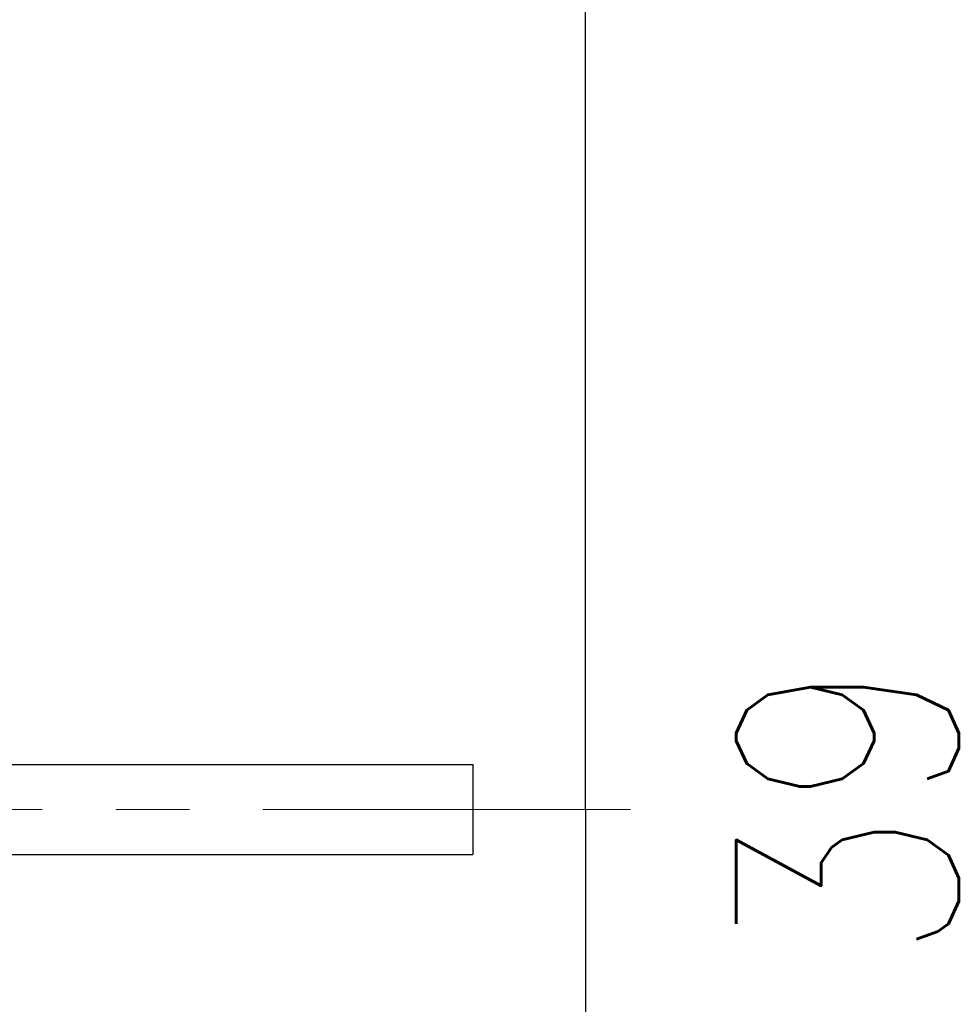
# Model space of a CAD drawing. Header units: millimetres. Extents: x 0 to 594, y 0 to 420.
# Tile 27 of 118: x 203 to 224, y 190 to 212. Entities that reach past the tile are written whole.
import ezdxf

# ---------------------------------------------------------------- set-up
doc = ezdxf.new("R2010")
doc.units = ezdxf.units.MM
doc.header["$LTSCALE"] = 0.257233
doc.linetypes.add('CENTER', pattern=[50.8, 31.75, -6.35, 6.35, -6.35])
doc.layers.add('NoLayerName_001', color=7, linetype='Continuous')
doc.styles.get("Standard").update_dxf_attribs({"font": 'txt', "bigfont": 'extfont2'})
doc.dimstyles.get("Standard").update_dxf_attribs({"dimtxt": 2.5, "dimasz": 2.5, "dimexe": 1, "dimexo": 1, "dimtad": 1, "dimdec": 3, "dimzin": 0, "dimdsep": 46, "dimtxsty": 'Standard', "dimcen": 2.5, "dimadec": 3, "dimazin": 0, "dimtfac": 0.75, "dimtdec": 3, "dimtmove": 0, "dimatfit": 3, "dimfxl": 1, "dimarcsym": 0})

# ---------------------------------------------------------------- blocks, each defined once
blk = doc.blocks.new('_OPEN30')
at = {"color": 0, "linetype": 'ByBlock', "lineweight": -2}
for p, q in [((-1, 0.267949), (0, 0)), ((0, 0), (-1, -0.267949)), ((0, 0), (-1, 0))]:
    blk.add_line(p, q, dxfattribs=at)
blk = doc.blocks.new('*D58')
at = {"layer": 'Defpoints', "color": 0}
for p in [(214.183, 213.452), (214.183, 174.452), (225.394, 174.452)]:
    blk.add_point(p, dxfattribs=at)
at = {"layer": 'NoLayerName_001', "color": 0, "linetype": 'Continuous', "lineweight": 13}
for p, q in [((215.597, 213.452), (226.808, 213.452)), ((225.394, 211.33), (225.394, 176.573)), ((215.597, 174.452), (226.808, 174.452))]:
    blk.add_line(p, q, dxfattribs=at)
at = {"layer": 'NoLayerName_001', "color": 0, "lineweight": 13, "xscale": 2.121340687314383, "yscale": 2.121340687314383, "zscale": 2.121340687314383}
for p, rotation in [((225.394, 213.452), 90), ((225.394, 174.452), 270)]:
    blk.add_blockref('_OPEN30', p, dxfattribs=dict(at, rotation=rotation))
at = {"layer": 'NoLayerName_001', "color": 0, "lineweight": 13, "insert": (221.505, 193.952), "char_height": 4.94979, "attachment_point": 5, "rotation": 90}
blk.add_mtext('\\W0.8000;39', dxfattribs=at)

msp = doc.modelspace()

# ---------------------------------------------------------------- linework, layer by layer
at = {"layer": 'NoLayerName_001', "color": 7, "linetype": 'Continuous', "lineweight": 25}
for p, q in [((215.6831, 193.9516), (215.6831, 218.6516)), ((202.6831, 194.9516), (213.1831, 194.9516)), ((213.1831, 194.9516), (213.1831, 192.9516)), ((215.6831, 193.9516), (215.6831, 169.2516)), ((202.6831, 192.9516), (213.1831, 192.9516))]:
    msp.add_line(p, q, dxfattribs=at)
at = {"layer": 'NoLayerName_001', "color": 2, "linetype": 'CENTER', "lineweight": 13}
msp.add_line((216.6831, 193.9516), (154.6831, 193.9516), dxfattribs=at)

# ---------------------------------------------------------------- dimensions: what is measured, and where the dimension line sits
at = {"layer": 'NoLayerName_001', "color": 3, "linetype": 'Continuous', "lineweight": 13}
dim = msp.add_linear_dim(base=(225.3941, 174.4516), p1=(214.1831, 213.4516), p2=(214.1831, 174.4516), angle=270, text='\\W0.8000;<>', dimstyle='Standard', override={"dimtxt": 4.949795, "dimasz": 2.121341, "dimexe": 1.414227, "dimexo": 1.414227, "dimgap": 1.414227, "dimzin": 8, "dimblk": 'OPEN30', "dimclrd": 0, "dimclre": 0, "dimclrt": 0, "dimtp": 0, "dimtm": 0, "dimlwd": 13, "dimlwe": 13}, dxfattribs=at)
dim.commit()
dim.dimension.update_dxf_attribs({"geometry": '*D58', "text_midpoint": (225.3941, 193.9516), "dimtype": 160})

doc.saveas('drawing.dxf')
